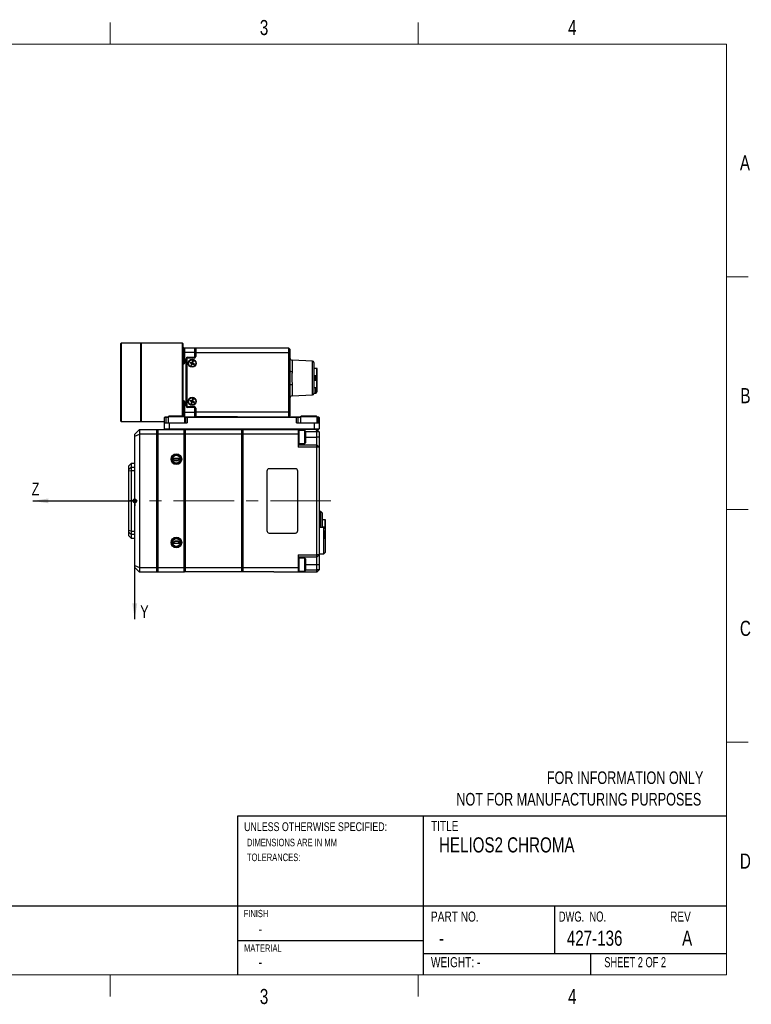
# Paper-space layout 'Sheet2' of a CAD drawing. Header units: millimetres. Extents: x 10 to 549, y 8 to 422.
# Tile 2 of 2: x 241 to 549, y 8 to 422. Entities that reach past the tile are written whole.
import ezdxf

# ---------------------------------------------------------------- set-up
doc = ezdxf.new("R2010")
doc.units = ezdxf.units.MM
doc.linetypes.add('CENTERX2', pattern=[20.32, 12.7, -2.54, 2.54, -2.54])
doc.layers.add('DIMENSIONS', color=8, linetype='Continuous')
doc.layers.add('FORMAT', color=7, linetype='Continuous')
doc.styles.add('SLDTEXTSTYLE0', font='TXT', dxfattribs={"width": 0.75})
doc.styles.add('SLDTEXTSTYLE1', font='TXT', dxfattribs={"width": 0.6875})
doc.styles.add('SLDTEXTSTYLE2', font='TXT', dxfattribs={"width": 0.694444})

# ---------------------------------------------------------------- blocks, each defined once
blk = doc.blocks.new('SW_NOTE_0_8')
at = {"layer": 'FORMAT', "color": 0, "ltscale": 2, "attachment_point": 1, "style": 'SLDTEXTSTYLE0'}
for s, insert, char_height in [('UNLESS OTHERWISE SPECIFIED:', (0, 4.77), 3.7042), ('DIMENSIONS ARE IN MM', (1.19, -2.14), 3.175), ('TOLERANCES:', (1.19, -8.37), 3.175)]:
    blk.add_mtext(s, dxfattribs=dict(at, insert=insert, char_height=char_height))
blk = doc.blocks.new('SW_NOTE_0_9')
at = {"layer": 'FORMAT', "color": 0, "ltscale": 2, "char_height": 5.2917, "attachment_point": 3, "style": 'SLDTEXTSTYLE0'}
for s, insert in [('FOR INFORMATION ONLY', (83.51, 6.82)), ('NOT FOR MANUFACTURING PURPOSES', (82.64, -2.23))]:
    blk.add_mtext(s, dxfattribs=dict(at, insert=insert))
blk = doc.blocks.new('_Dot')
at = {"color": 0, "linetype": 'ByBlock', "lineweight": -2}
blk.add_line((-0.5, 0), (-1, 0), dxfattribs=at)
at = {"color": 0, "linetype": 'ByBlock', "const_width": 0.5}
blk.add_lwpolyline([(-0.25, 0, 1), (0.25, 0, 1)], format="xyb", close=True, dxfattribs=at)

psp = doc.layouts.new('Sheet2')

# ---------------------------------------------------------------- linework, layer by layer
at = {"color": 7, "linetype": 'Continuous', "lineweight": 25, "ltscale": 2}
for p, q in [((283.86, 285.62), (284.06, 285.82)), ((283.86, 253.04), (283.86, 285.62)), ((284.06, 285.82), (284.06, 252.84)), ((284.36, 285.82), (284.06, 285.82)), ((292.26, 285.83), (284.36, 285.83)), ((284.36, 285.82), (284.36, 285.83)), ((292.36, 285.73), (292.26, 285.83)), ((292.26, 269.33), (292.26, 285.83)), ((292.46, 285.83), (292.36, 285.73)), ((292.36, 285.73), (292.36, 269.33)), ((292.36, 252.93), (292.36, 285.73)), ((309.76, 285.83), (292.46, 285.83)), ((292.46, 285.83), (292.46, 252.83)), ((309.96, 285.63), (309.76, 285.83)), ((309.76, 255.13), (309.76, 285.83)), ((309.96, 285.63), (309.96, 283.83)), ((309.96, 283.83), (310.26, 283.83)), ((309.96, 283.81), (309.96, 283.83)), ((310.26, 283.81), (309.96, 283.81)), ((309.96, 277.09), (309.96, 283.81)), ((310.26, 283.81), (310.26, 283.83)), ((310.26, 277.09), (310.26, 283.81)), ((310.46, 283.63), (310.66, 283.83)), ((310.46, 281.75), (310.46, 283.63)), ((310.46, 281.75), (310.66, 281.83)), ((310.46, 277.81), (310.46, 281.75)), ((310.66, 283.83), (310.66, 281.83)), ((310.66, 283.83), (315.06, 283.83)), ((310.66, 281.83), (310.66, 277.81)), ((315.06, 281.83), (310.66, 281.83)), ((315.06, 281.83), (315.06, 283.83)), ((315.06, 283.83), (315.16, 283.73)), ((315.06, 280.25), (315.06, 281.83)), ((315.06, 281.83), (315.16, 281.79)), ((315.16, 283.73), (315.16, 283.63)), ((315.16, 283.63), (315.16, 281.79)), ((315.16, 283.63), (315.26, 283.63)), ((315.16, 281.79), (315.16, 280.25)), ((315.16, 281.79), (315.26, 281.79)), ((315.36, 283.73), (315.26, 283.63)), ((315.26, 281.79), (315.26, 283.63)), ((315.36, 281.83), (315.26, 281.79)), ((315.26, 280.13), (315.26, 281.79)), ((315.36, 283.73), (315.36, 281.83)), ((354.46, 283.73), (315.36, 283.73)), ((315.36, 281.83), (315.36, 280.13)), ((315.36, 281.83), (354.46, 281.83)), ((354.46, 281.83), (354.46, 283.73)), ((354.46, 283.73), (354.96, 283.23)), ((354.46, 256.83), (354.46, 281.83)), ((354.96, 281.62), (354.46, 281.83)), ((354.96, 283.23), (354.96, 281.62)), ((354.96, 281.62), (354.96, 274.2)), ((310.46, 277.81), (310.66, 277.81)), ((311.35, 259.43), (311.35, 279.23)), ((311.35, 279.23), (311.45, 279.23)), ((311.45, 279.23), (311.45, 259.43)), ((311.45, 279.23), (311.45, 279.23)), ((311.45, 259.43), (311.45, 279.23)), ((311.56, 259.53), (311.56, 279.13)), ((311.56, 279.13), (311.66, 279.13)), ((311.66, 279.13), (311.66, 259.53)), ((311.96, 279.85), (314.66, 279.85)), ((311.96, 279.85), (311.96, 279.75)), ((314.66, 279.75), (311.96, 279.75)), ((311.96, 279.75), (314.66, 279.75)), ((311.96, 279.75), (311.96, 279.75)), ((312.06, 279.63), (314.76, 279.63)), ((312.06, 279.63), (312.06, 279.53)), ((314.76, 279.53), (312.06, 279.53)), ((312.98, 277.83), (312.88, 277.56)), ((313.06, 277.64), (312.88, 277.56)), ((312.88, 277.56), (313.68, 277.25)), ((312.98, 277.83), (313.78, 277.52)), ((313.06, 277.65), (312.98, 277.83)), ((313.68, 277.25), (313.37, 276.45)), ((313.95, 277.15), (313.64, 276.35)), ((313.85, 277.33), (313.68, 277.25)), ((314.09, 278.32), (313.78, 277.52)), ((313.86, 277.34), (313.78, 277.52)), ((313.87, 277.34), (314.05, 277.41)), ((313.87, 277.32), (313.95, 277.15)), ((313.95, 277.15), (314.74, 276.84)), ((314.36, 278.21), (314.05, 277.41)), ((314.05, 277.41), (314.85, 277.1)), ((314.09, 278.32), (314.36, 278.21)), ((314.17, 278.14), (314.09, 278.32)), ((314.18, 278.14), (314.36, 278.21)), ((314.66, 279.85), (314.66, 279.75)), ((314.66, 279.75), (314.66, 279.75)), ((314.67, 277.03), (314.85, 277.1)), ((314.85, 277.1), (314.74, 276.84)), ((314.76, 279.63), (314.76, 279.53)), ((315.06, 280.25), (315.16, 280.25)), ((315.26, 280.13), (315.36, 280.13)), ((364.49, 278.16), (355.91, 278.61)), ((364.96, 277.66), (364.96, 271.13)), ((309.96, 277.09), (310.26, 277.09)), ((309.96, 277), (309.96, 277.09)), ((310.26, 277), (309.96, 277)), ((309.96, 276.78), (309.96, 277)), ((309.96, 276.78), (309.96, 261.89)), ((310.26, 277.09), (310.26, 277)), ((313.55, 276.53), (313.37, 276.45)), ((313.37, 276.45), (313.64, 276.35)), ((313.56, 276.52), (313.64, 276.35)), ((314.67, 277.01), (314.74, 276.84)), ((354.96, 274.2), (354.96, 268.07)), ((366.31, 275.14), (364.96, 275.14)), ((366.31, 275.13), (366.31, 275.14)), ((366.31, 272.16), (366.31, 275.13)), ((292.26, 252.83), (292.26, 269.33)), ((292.36, 269.33), (292.36, 252.93)), ((364.96, 271.66), (366.31, 271.66)), ((364.96, 271.51), (366.31, 271.51)), ((364.96, 271.13), (364.96, 264.61)), ((366.31, 270.75), (364.96, 270.75)), ((366.31, 270.61), (364.96, 270.61)), ((366.26, 271.57), (366.26, 270.75)), ((366.31, 271.66), (366.31, 272.16)), ((366.31, 270.11), (366.31, 270.61)), ((366.31, 267.14), (366.31, 270.11)), ((354.96, 268.07), (354.96, 257.04)), ((364.96, 267.12), (366.31, 267.12)), ((364.96, 264.73), (365.79, 264.78)), ((366.26, 266.96), (366.26, 265.27)), ((309.96, 261.67), (309.96, 261.89)), ((309.96, 261.67), (310.26, 261.67)), ((309.96, 261.57), (309.96, 261.67)), ((310.26, 261.57), (309.96, 261.57)), ((309.96, 255.13), (309.96, 261.57)), ((310.26, 261.67), (310.26, 261.57)), ((310.66, 260.85), (310.46, 260.85)), ((310.46, 256.91), (310.46, 260.85)), ((310.66, 260.85), (310.66, 256.83)), ((312.98, 261.83), (312.88, 261.56)), ((313.06, 261.64), (312.88, 261.56)), ((312.88, 261.56), (313.68, 261.25)), ((312.98, 261.83), (313.78, 261.52)), ((313.06, 261.65), (312.98, 261.83)), ((313.68, 261.25), (313.37, 260.45)), ((313.95, 261.15), (313.64, 260.35)), ((313.85, 261.33), (313.68, 261.25)), ((314.09, 262.32), (313.78, 261.52)), ((313.86, 261.34), (313.78, 261.52)), ((313.87, 261.34), (314.05, 261.41)), ((313.87, 261.32), (313.95, 261.15)), ((313.95, 261.15), (314.74, 260.84)), ((314.36, 262.21), (314.05, 261.41)), ((314.05, 261.41), (314.85, 261.1)), ((314.09, 262.32), (314.36, 262.21)), ((314.17, 262.14), (314.09, 262.32)), ((314.18, 262.14), (314.36, 262.21)), ((314.67, 261.03), (314.85, 261.1)), ((314.67, 261.01), (314.74, 260.84)), ((314.85, 261.1), (314.74, 260.84)), ((355.91, 263.66), (364.49, 264.11)), ((310.46, 255.08), (310.46, 256.91)), ((310.66, 256.83), (310.46, 256.91)), ((310.66, 256.83), (315.06, 256.83)), ((310.66, 256.83), (310.66, 254.88)), ((311.35, 259.43), (311.45, 259.43)), ((311.45, 259.43), (311.45, 259.43)), ((311.56, 259.53), (311.66, 259.53)), ((311.96, 258.81), (311.96, 258.91)), ((311.96, 258.91), (314.66, 258.91)), ((311.96, 258.91), (311.96, 258.91)), ((314.66, 258.91), (311.96, 258.91)), ((314.66, 258.81), (311.96, 258.81)), ((312.06, 259.13), (314.76, 259.13)), ((312.06, 259.03), (312.06, 259.13)), ((312.06, 259.03), (314.76, 259.03)), ((313.55, 260.53), (313.37, 260.45)), ((313.37, 260.45), (313.64, 260.35)), ((313.56, 260.52), (313.64, 260.35)), ((314.66, 258.81), (314.66, 258.91)), ((314.66, 258.91), (314.66, 258.91)), ((314.76, 259.03), (314.76, 259.13)), ((315.06, 256.83), (315.06, 258.41)), ((315.06, 258.41), (315.16, 258.41)), ((315.16, 256.87), (315.06, 256.83)), ((315.06, 254.83), (315.06, 256.83)), ((315.16, 258.41), (315.16, 256.87)), ((315.16, 256.87), (315.16, 255.03)), ((315.16, 256.87), (315.26, 256.87)), ((315.26, 256.87), (315.26, 258.53)), ((315.26, 258.53), (315.36, 258.53)), ((315.26, 256.87), (315.36, 256.83)), ((315.26, 255.03), (315.26, 256.87)), ((315.36, 258.53), (315.36, 256.83)), ((354.46, 256.83), (315.36, 256.83)), ((315.36, 256.83), (315.36, 254.93)), ((354.96, 257.04), (354.46, 256.83)), ((354.46, 254.83), (354.46, 256.83)), ((354.96, 257.04), (354.96, 255.33)), ((284.06, 252.84), (283.86, 253.04)), ((284.06, 252.84), (284.36, 252.84)), ((284.36, 252.83), (284.36, 252.84)), ((284.36, 252.83), (292.26, 252.83)), ((292.26, 252.83), (292.36, 252.93)), ((292.36, 252.93), (292.46, 252.83)), ((292.46, 252.83), (302.26, 252.83)), ((302.56, 254.83), (302.26, 254.53)), ((302.76, 254.53), (302.26, 254.53)), ((302.26, 252.33), (302.26, 254.53)), ((302.26, 249.83), (302.26, 252.33)), ((302.26, 252.33), (304.26, 252.33)), ((302.56, 254.83), (302.89, 254.83)), ((302.76, 254.53), (302.89, 254.83)), ((302.76, 254.53), (302.76, 252.33)), ((303.76, 254.53), (302.76, 254.53)), ((302.89, 254.83), (303.81, 254.83)), ((304.11, 255.13), (303.76, 254.78)), ((303.76, 254.78), (303.76, 252.33)), ((305.53, 254.78), (303.76, 254.78)), ((305.7, 255.13), (304.11, 255.13)), ((304.26, 252.33), (304.26, 249.83)), ((304.26, 252.33), (311.76, 252.33)), ((310.76, 254.78), (305.53, 254.78)), ((310.41, 255.13), (305.7, 255.13)), ((310.76, 254.78), (310.41, 255.13)), ((310.71, 254.83), (311.56, 254.83)), ((310.76, 252.33), (310.76, 254.78)), ((311.26, 254.53), (310.76, 254.53)), ((311.26, 254.53), (311.56, 254.83)), ((311.76, 254.53), (311.26, 254.53)), ((311.26, 252.33), (311.26, 254.53)), ((311.56, 254.83), (311.89, 254.83)), ((311.76, 254.53), (311.89, 254.83)), ((311.76, 254.53), (311.76, 252.33)), ((357.76, 254.53), (311.76, 254.53)), ((311.89, 254.83), (357.64, 254.83)), ((315.16, 254.93), (315.06, 254.83)), ((315.16, 255.03), (315.16, 254.93)), ((315.16, 255.03), (315.26, 255.03)), ((315.26, 255.03), (315.36, 254.93)), ((315.36, 254.93), (332.96, 254.93)), ((332.96, 254.93), (332.96, 254.83)), ((354.96, 255.33), (354.46, 254.83)), ((357.76, 254.53), (357.64, 254.83)), ((357.64, 254.83), (357.96, 254.83)), ((357.76, 252.33), (357.76, 254.53)), ((358.26, 254.53), (357.76, 254.53)), ((357.76, 252.33), (365.26, 252.33)), ((358.26, 254.53), (357.96, 254.83)), ((357.96, 254.83), (359.46, 254.83)), ((358.26, 254.53), (358.26, 252.33)), ((359.46, 254.53), (358.26, 254.53)), ((359.81, 255.13), (359.46, 254.78)), ((359.46, 254.53), (359.46, 254.83)), ((359.46, 254.83), (359.51, 254.83)), ((359.46, 254.78), (359.46, 252.33)), ((359.75, 254.78), (359.46, 254.78)), ((359.46, 254.53), (359.46, 252.33)), ((366.46, 254.78), (359.75, 254.78)), ((360.07, 255.13), (359.81, 255.13)), ((366.11, 255.13), (360.07, 255.13)), ((365.26, 249.83), (365.26, 252.33)), ((365.26, 252.33), (367.26, 252.33)), ((366.46, 254.78), (366.11, 255.13)), ((366.41, 254.83), (366.64, 254.83)), ((366.46, 252.33), (366.46, 254.78)), ((366.76, 254.53), (366.46, 254.53)), ((366.76, 254.53), (366.64, 254.83)), ((366.64, 254.83), (366.96, 254.83)), ((367.26, 254.53), (366.76, 254.53)), ((366.76, 252.33), (366.76, 254.53)), ((367.26, 254.53), (366.96, 254.83)), ((367.26, 254.53), (367.26, 252.33)), ((367.26, 252.33), (367.26, 249.83)), ((291.76, 249.53), (289.76, 247.53)), ((291.76, 249.53), (291.76, 247.53)), ((291.76, 249.53), (299.06, 249.53)), ((299.06, 247.53), (299.06, 249.53)), ((299.06, 249.53), (299.26, 249.33)), ((299.46, 249.53), (299.26, 249.33)), ((299.26, 247.45), (299.26, 249.33)), ((299.46, 249.53), (299.46, 247.53)), ((299.46, 249.53), (310.56, 249.53)), ((302.26, 249.83), (304.26, 249.83)), ((302.56, 249.53), (302.26, 249.83)), ((304.39, 249.53), (304.26, 249.83)), ((304.26, 249.83), (365.26, 249.83)), ((310.96, 249.53), (310.56, 249.53)), ((310.56, 247.53), (310.56, 249.53)), ((310.56, 249.53), (310.76, 249.33)), ((310.76, 249.33), (310.96, 249.53)), ((310.76, 247.45), (310.76, 249.33)), ((310.96, 249.53), (310.96, 247.53)), ((310.96, 249.53), (334.76, 249.53)), ((335.16, 249.53), (334.76, 249.53)), ((334.76, 247.53), (334.76, 249.53)), ((334.96, 249.33), (334.76, 249.53)), ((334.96, 249.33), (335.16, 249.53)), ((334.96, 247.45), (334.96, 249.33)), ((335.16, 249.53), (335.16, 247.53)), ((335.16, 249.53), (358.46, 249.53)), ((365.14, 249.53), (358.46, 249.53)), ((358.46, 249.53), (358.46, 247.53)), ((358.74, 249.08), (358.46, 248.81)), ((361.19, 249.08), (358.74, 249.08)), ((358.74, 249.08), (358.74, 248.89)), ((358.74, 248.89), (358.74, 243.58)), ((361.46, 248.81), (361.19, 249.08)), ((361.19, 248.89), (361.19, 249.08)), ((361.19, 243.58), (361.19, 248.89)), ((361.46, 248.81), (361.46, 243.86)), ((365.26, 249.83), (365.14, 249.53)), ((365.74, 249.53), (365.14, 249.53)), ((365.26, 249.83), (367.26, 249.83)), ((365.74, 249.53), (366.26, 249.53)), ((366.96, 249.53), (366.26, 249.53)), ((366.26, 248.53), (366.26, 249.53)), ((367.26, 248.53), (366.26, 249.53)), ((367.26, 248.53), (366.26, 248.53)), ((366.26, 246.33), (366.26, 248.53)), ((367.26, 249.83), (366.96, 249.53)), ((367.26, 248.53), (367.26, 246.33)), ((289.76, 246.7), (289.76, 247.53)), ((289.76, 246.7), (291.76, 247.53)), ((289.76, 192.36), (289.76, 246.7)), ((291.76, 247.53), (291.76, 191.53)), ((299.06, 247.53), (291.76, 247.53)), ((299.06, 191.53), (299.06, 247.53)), ((299.06, 247.53), (299.26, 247.45)), ((299.26, 247.45), (299.46, 247.53)), ((299.26, 191.61), (299.26, 247.45)), ((299.46, 247.53), (299.46, 191.53)), ((310.56, 247.53), (299.46, 247.53)), ((310.56, 191.53), (310.56, 247.53)), ((310.56, 247.53), (310.76, 247.45)), ((310.76, 247.45), (310.96, 247.53)), ((310.76, 191.61), (310.76, 247.45)), ((310.96, 247.53), (310.96, 191.53)), ((334.76, 247.53), (310.96, 247.53)), ((334.76, 191.53), (334.76, 247.53)), ((334.96, 247.45), (334.76, 247.53)), ((334.96, 247.45), (335.16, 247.53)), ((334.96, 191.61), (334.96, 247.45)), ((335.16, 247.53), (335.16, 191.53)), ((358.46, 247.53), (335.16, 247.53)), ((358.46, 247.53), (358.46, 242.13)), ((366.26, 243.13), (366.26, 246.33)), ((367.26, 246.33), (366.26, 246.33)), ((367.26, 246.33), (367.26, 242.13)), ((358.46, 243.86), (358.74, 243.58)), ((358.46, 243.13), (366.26, 243.13)), ((366.26, 242.13), (358.46, 242.13)), ((358.74, 243.58), (361.19, 243.58)), ((361.19, 243.58), (361.46, 243.86)), ((366.26, 242.13), (366.26, 243.13)), ((367.26, 242.13), (366.26, 243.13)), ((366.26, 196.93), (366.26, 242.13)), ((367.26, 242.13), (366.26, 242.13)), ((367.26, 242.13), (367.26, 196.93)), ((308.89, 237.3), (305.64, 237.3)), ((288.26, 235.23), (287.26, 234.23)), ((287.26, 232.66), (287.26, 234.23)), ((288.26, 233.63), (287.26, 232.66)), ((287.26, 231.94), (287.26, 232.66)), ((288.26, 232.19), (287.26, 231.94)), ((287.26, 207.12), (287.26, 231.94)), ((289.76, 235.23), (288.26, 235.23)), ((288.26, 235.23), (288.26, 233.63)), ((288.26, 233.63), (288.26, 232.19)), ((288.26, 233.63), (289.76, 233.63)), ((288.26, 232.19), (288.26, 206.87)), ((289.76, 232.19), (288.26, 232.19)), ((345.26, 232.03), (345.26, 207.03)), ((357.26, 233.03), (346.26, 233.03)), ((358.26, 207.03), (358.26, 232.03)), ((367.96, 215.03), (367.26, 215.03)), ((368.46, 214.53), (367.96, 215.03)), ((367.96, 208.33), (367.96, 215.03)), ((368.46, 214.53), (368.46, 208.46)), ((369.81, 211.54), (368.46, 211.54)), ((369.81, 211.53), (369.81, 211.54)), ((369.81, 208.56), (369.81, 211.53)), ((288.26, 206.87), (287.26, 207.12)), ((287.26, 206.41), (287.26, 207.12)), ((288.26, 206.87), (289.76, 206.87)), ((288.26, 206.87), (288.26, 205.44)), ((369.26, 208.33), (367.26, 208.33)), ((369.76, 207.83), (369.26, 208.33)), ((369.26, 202.83), (369.26, 208.33)), ((369.54, 208.06), (369.81, 208.06)), ((369.68, 207.91), (369.81, 207.91)), ((369.76, 207.83), (369.76, 202.83)), ((369.81, 207.15), (369.76, 207.15)), ((369.81, 207.01), (369.76, 207.01)), ((369.81, 208.06), (369.81, 208.56)), ((369.81, 206.51), (369.81, 207.01)), ((288.26, 205.44), (287.26, 206.41)), ((287.26, 204.83), (287.26, 206.41)), ((287.26, 204.83), (288.26, 203.83)), ((289.76, 205.44), (288.26, 205.44)), ((288.26, 205.44), (288.26, 203.83)), ((288.26, 203.83), (289.76, 203.83)), ((346.26, 206.03), (357.26, 206.03)), ((369.26, 197.33), (369.26, 202.83)), ((369.76, 203.52), (369.81, 203.52)), ((369.76, 202.83), (369.76, 197.83)), ((369.81, 203.54), (369.81, 206.51)), ((305.64, 201.76), (308.89, 201.76)), ((358.46, 196.93), (366.26, 196.93)), ((358.46, 196.93), (358.46, 191.53)), ((366.26, 195.93), (358.46, 195.93)), ((358.74, 195.48), (358.46, 195.21)), ((361.19, 195.48), (358.74, 195.48)), ((358.74, 195.48), (358.74, 189.98)), ((361.46, 195.21), (361.19, 195.48)), ((361.19, 189.98), (361.19, 195.48)), ((361.46, 195.21), (361.46, 190.26)), ((367.26, 196.93), (366.26, 195.93)), ((366.26, 195.93), (366.26, 196.93)), ((367.26, 196.93), (366.26, 196.93)), ((366.26, 192.73), (366.26, 195.93)), ((367.26, 197.33), (369.26, 197.33)), ((367.26, 196.93), (367.26, 192.73)), ((369.26, 197.33), (369.76, 197.83)), ((289.76, 191.53), (289.76, 192.36)), ((289.76, 192.36), (291.76, 191.53)), ((289.76, 191.53), (291.76, 189.53)), ((291.76, 191.53), (299.06, 191.53)), ((291.76, 191.53), (291.76, 189.53)), ((299.06, 191.53), (299.26, 191.61)), ((299.06, 189.53), (299.06, 191.53)), ((299.26, 189.73), (299.26, 191.61)), ((299.26, 191.61), (299.46, 191.53)), ((299.46, 191.53), (310.56, 191.53)), ((299.46, 191.53), (299.46, 189.53)), ((310.76, 191.61), (310.56, 191.53)), ((310.56, 189.53), (310.56, 191.53)), ((310.96, 191.53), (310.76, 191.61)), ((310.76, 189.93), (310.76, 191.61)), ((310.76, 191.61), (310.76, 189.73)), ((310.96, 191.53), (334.76, 191.53)), ((310.96, 191.53), (310.96, 189.73)), ((334.96, 191.61), (334.76, 191.53)), ((334.76, 189.73), (334.76, 191.53)), ((334.96, 189.93), (334.96, 191.61)), ((335.16, 191.53), (334.96, 191.61)), ((335.16, 191.53), (358.46, 191.53)), ((335.16, 191.53), (335.16, 189.73)), ((358.46, 191.53), (358.46, 189.53)), ((358.46, 190.26), (358.74, 189.98)), ((361.19, 189.98), (361.46, 190.26)), ((367.26, 192.73), (366.26, 192.73)), ((366.26, 190.53), (366.26, 192.73)), ((367.26, 190.53), (366.26, 190.53)), ((367.26, 190.53), (366.26, 189.53)), ((366.26, 189.53), (366.26, 190.53)), ((367.26, 192.73), (367.26, 190.53)), ((299.06, 189.53), (291.76, 189.53)), ((299.26, 189.73), (299.06, 189.53)), ((299.26, 189.73), (299.46, 189.53)), ((310.56, 189.53), (299.46, 189.53)), ((310.76, 189.73), (310.56, 189.53)), ((310.96, 189.73), (310.76, 189.93)), ((334.76, 189.73), (310.96, 189.73)), ((334.96, 189.93), (334.76, 189.73)), ((335.16, 189.73), (334.96, 189.93)), ((348.26, 189.73), (335.16, 189.73)), ((348.26, 189.53), (348.26, 189.73)), ((358.46, 189.53), (348.26, 189.53)), ((366.26, 189.53), (358.46, 189.53)), ((358.74, 189.98), (361.19, 189.98))]:
    psp.add_line(p, q, dxfattribs=at)
at = {"color": 8, "linetype": 'Continuous', "lineweight": 25, "ltscale": 2}
for p, q in [((355.91, 278.61), (355.91, 273.83)), ((364.49, 264.11), (364.49, 278.16)), ((366.31, 275.13), (364.96, 275.13)), ((364.96, 272.16), (366.31, 272.16)), ((366.31, 270.11), (364.96, 270.11)), ((365.79, 270.75), (365.79, 271.51)), ((366.31, 271.66), (366.31, 271.51)), ((366.31, 270.61), (366.31, 270.75)), ((355.91, 268.43), (355.91, 263.66)), ((364.96, 267.14), (366.31, 267.14)), ((365.79, 264.78), (365.79, 267.12)), ((366.31, 267.12), (366.31, 267.14)), ((310.26, 255.13), (310.26, 261.57)), ((366.26, 248.53), (361.46, 248.53)), ((361.46, 246.33), (366.26, 246.33)), ((369.81, 211.53), (368.46, 211.53)), ((368.46, 208.56), (369.81, 208.56)), ((369.81, 208.06), (369.81, 207.91)), ((369.81, 207.01), (369.81, 207.15)), ((369.81, 206.51), (369.76, 206.51)), ((369.76, 203.54), (369.81, 203.54)), ((369.81, 203.52), (369.81, 203.54)), ((366.26, 192.73), (361.46, 192.73)), ((361.46, 190.53), (366.26, 190.53))]:
    psp.add_line(p, q, dxfattribs=at)
at = {"color": 7, "linetype": 'Continuous', "lineweight": 25, "ltscale": 2, "flags": 128}
for points in [[(354.96, 274.2), (354.98, 274.13), (355.03, 274.06), (355.12, 274), (355.24, 273.95), (355.38, 273.9), (355.54, 273.87), (355.72, 273.84), (355.91, 273.83)], [(354.96, 268.07), (354.98, 268.14), (355.03, 268.2), (355.12, 268.26), (355.24, 268.32), (355.38, 268.36), (355.54, 268.4), (355.72, 268.42), (355.91, 268.43)]]:
    psp.add_lwpolyline(points, dxfattribs=at)
at = {"color": 7, "linetype": 'Continuous', "lineweight": 25, "ltscale": 4}
for centre, radius in [((313.86, 277.33), 1.7), ((313.86, 277.33), 1.5), ((313.86, 261.33), 1.7), ((313.86, 261.33), 1.5), ((307.26, 237.03), 2.25), ((307.26, 237.03), 2), ((307.26, 237.03), 1.65), ((307.26, 202.03), 2.25), ((307.26, 202.03), 2), ((307.26, 202.03), 1.65)]:
    psp.add_circle(centre, radius, dxfattribs=at)
for centre, radius, start, end in [((311.96, 279.23), 0.617, 90, 180), ((311.96, 279.23), 0.517, 90, 180), ((311.96, 279.23), 0.517, 90, 180), ((312.06, 279.13), 0.5, 90, 180), ((312.06, 279.13), 0.4, 90, 180), ((314.76, 280.13), 0.6, 270, 0), ((314.76, 280.13), 0.5, 270, 0), ((355.96, 279.61), 1, 180, 267), ((364.46, 277.66), 0.5, 0, 87), ((366.31, 275.04), 0.1, 0, 90), ((366.32, 275.03), 0.0985, 0.926, 90.897), ((366.34, 272.04), 0.122, 50.9842, 101.1244), ((366.31, 271.76), 0.1, 270, 0), ((366.31, 271.61), 0.1, 270, 0), ((366.31, 270.65), 0.1, 0, 90), ((366.31, 270.51), 0.1, 360, 90), ((366.34, 270.23), 0.122, 258.8756, 309.0158), ((365.76, 265.27), 0.5, 273, 0), ((366.32, 267.23), 0.0985, 269.103, 359.074), ((366.31, 267.22), 0.1, 270, 0), ((355.96, 262.66), 1, 93, 180), ((364.46, 264.61), 0.5, 273, 0), ((311.96, 259.43), 0.617, 180, 270), ((311.96, 259.43), 0.517, 180, 270), ((311.96, 259.43), 0.517, 180, 270), ((312.06, 259.53), 0.5, 180, 270), ((312.06, 259.53), 0.4, 180, 270), ((314.76, 258.53), 0.6, 0, 90), ((314.76, 258.53), 0.5, 0, 90), ((346.26, 232.03), 1, 90, 180), ((357.26, 232.03), 1, 0, 90), ((369.81, 211.44), 0.1, 0, 90), ((369.82, 211.43), 0.0985, 0.926, 90.897), ((346.26, 207.03), 1, 180, 270), ((357.26, 207.03), 1, 270, 0), ((369.84, 208.44), 0.122, 50.9842, 101.1244), ((369.81, 208.16), 0.1, 270, 0), ((369.81, 208.01), 0.1, 270, 0), ((369.81, 207.05), 0.1, 0, 90), ((369.81, 206.91), 0.1, 360, 90), ((369.84, 206.63), 0.122, 258.8756, 309.0158), ((369.82, 203.63), 0.0985, 269.103, 359.074), ((369.81, 203.62), 0.1, 270, 0)]:
    psp.add_arc(centre, radius, start, end, dxfattribs=at)
for centre, major_axis, start_param, end_param in [((314.66, 280.25), (0, 0.5), 3.141593, 4.712389), ((314.66, 258.41), (0, -0.5), 1.570796, 3.141593)]:
    psp.add_ellipse(centre, major_axis=major_axis, ratio=0.999848, start_param=start_param, end_param=end_param, dxfattribs=at)
at = {"color": 7, "linetype": 'Continuous', "lineweight": 25, "ltscale": 2}
for points, knots in [([(310.26, 283.83), (310.29, 283.83), (310.34, 283.83), (310.42, 283.83), (310.53, 283.83), (310.64, 283.83), (310.65, 283.83), (310.66, 283.83)], [0, 0, 0, 0, 0.078877, 0.157098, 0.296097, 0.560048, 1, 1, 1, 1]), ([(310.46, 283.63), (310.46, 283.66), (310.45, 283.71), (310.4, 283.76), (310.36, 283.79), (310.34, 283.8), (310.31, 283.8), (310.28, 283.81), (310.27, 283.81), (310.26, 283.81)], [0, 0, 0, 0, 0.502588, 0.731352, 0.816247, 0.906734, 0.942881, 0.979413, 1, 1, 1, 1]), ([(310.26, 277.09), (310.27, 277.09), (310.29, 277.09), (310.31, 277.11), (310.36, 277.17), (310.41, 277.32), (310.45, 277.54), (310.46, 277.72), (310.46, 277.81)], [0, 0, 0, 0, 0.02628, 0.058805, 0.117987, 0.308433, 0.650341, 1, 1, 1, 1]), ([(310.66, 277.81), (310.66, 277.73), (310.65, 277.53), (310.58, 277.29), (310.48, 277.12), (310.4, 277.04), (310.33, 277), (310.28, 277), (310.26, 277)], [0, 0, 0, 0, 0.258277, 0.613735, 0.740018, 0.867146, 0.942766, 1, 1, 1, 1]), ([(314.66, 279.85), (314.71, 279.85), (314.8, 279.86), (314.92, 279.93), (315.01, 280.03), (315.06, 280.15), (315.06, 280.22), (315.06, 280.25)], [0, 0, 0, 0, 0.214602, 0.429242, 0.643858, 0.858532, 1, 1, 1, 1]), ([(315.16, 280.25), (315.16, 280.2), (315.15, 280.1), (315.08, 279.95), (314.96, 279.83), (314.81, 279.76), (314.71, 279.75), (314.66, 279.75)], [0, 0, 0, 0, 0.182783, 0.397475, 0.612157, 0.826819, 1, 1, 1, 1]), ([(355.91, 273.83), (355.85, 273.22), (355.7, 271.85), (355.8, 269.95), (355.88, 268.82), (355.91, 268.43)], [0, 0, 0, 0, 0.351377, 0.777661, 1, 1, 1, 1]), ([(366.41, 272.13), (366.41, 272.47), (366.41, 273.15), (366.41, 274.01), (366.41, 274.69), (366.41, 274.92), (366.41, 275.03)], [0, 0, 0, 0, 0.245483, 0.5, 0.754517, 1, 1, 1, 1]), ([(366.41, 271.76), (366.41, 271.76), (366.41, 271.76), (366.41, 271.79), (366.41, 271.82), (366.41, 271.87), (366.41, 271.93), (366.41, 272), (366.41, 272.06), (366.41, 272.11), (366.41, 272.13)], [0, 0, 0, 0, 0.124231, 0.249961, 0.373518, 0.499962, 0.623515, 0.74996, 0.874247, 1, 1, 1, 1]), ([(366.41, 270.51), (366.41, 270.55), (366.41, 270.63), (366.41, 270.65), (366.41, 270.65)], [0, 0, 0, 0, 0.499751, 1, 1, 1, 1]), ([(366.41, 270.13), (366.41, 270.15), (366.41, 270.2), (366.41, 270.27), (366.41, 270.33), (366.41, 270.39), (366.41, 270.44), (366.41, 270.48), (366.41, 270.5), (366.41, 270.51), (366.41, 270.51)], [0, 0, 0, 0, 0.124231, 0.249961, 0.373518, 0.499962, 0.623515, 0.74996, 0.874247, 1, 1, 1, 1]), ([(366.41, 267.23), (366.41, 267.35), (366.41, 267.58), (366.41, 268.25), (366.41, 269.12), (366.41, 269.8), (366.41, 270.13)], [0, 0, 0, 0, 0.245483, 0.5, 0.754517, 1, 1, 1, 1]), ([(310.26, 261.67), (310.29, 261.66), (310.34, 261.66), (310.42, 261.6), (310.53, 261.48), (310.64, 261.23), (310.65, 261), (310.66, 260.85)], [0, 0, 0, 0, 0.0788771, 0.1570976, 0.2960972, 0.5600478, 1, 1, 1, 1]), ([(310.46, 260.85), (310.46, 260.98), (310.45, 261.17), (310.4, 261.38), (310.36, 261.48), (310.34, 261.53), (310.31, 261.56), (310.28, 261.57), (310.27, 261.57), (310.26, 261.57)], [0, 0, 0, 0, 0.502588, 0.731352, 0.816247, 0.906734, 0.942881, 0.979413, 1, 1, 1, 1]), ([(314.66, 258.91), (314.71, 258.91), (314.82, 258.9), (314.96, 258.83), (315.08, 258.71), (315.15, 258.56), (315.16, 258.46), (315.16, 258.41)], [0, 0, 0, 0, 0.182784, 0.397417, 0.61206, 0.826722, 1, 1, 1, 1]), ([(315.06, 258.41), (315.06, 258.46), (315.05, 258.55), (314.98, 258.67), (314.88, 258.76), (314.77, 258.81), (314.69, 258.81), (314.66, 258.81)], [0, 0, 0, 0, 0.2146988, 0.4294305, 0.6441, 0.8587645, 1, 1, 1, 1]), ([(308.94, 237.3), (308.68, 237.14), (308.3, 236.89), (307.77, 236.65), (307.4, 236.55), (307.02, 236.57), (306.37, 236.79), (305.92, 237.08), (305.59, 237.3)], [0, 0, 0, 0, 0.262775, 0.380989, 0.472079, 0.549904, 0.657763, 1, 1, 1, 1]), ([(305.61, 237.03), (305.86, 236.89), (306.26, 236.66), (306.84, 236.45), (307.31, 236.39), (307.9, 236.49), (308.42, 236.75), (308.79, 236.96), (308.91, 237.03)], [0, 0, 0, 0, 0.255511, 0.40126, 0.511432, 0.621734, 0.875314, 1, 1, 1, 1]), ([(369.91, 208.53), (369.91, 208.87), (369.91, 209.55), (369.91, 210.41), (369.91, 211.09), (369.91, 211.32), (369.91, 211.43)], [0, 0, 0, 0, 0.2454833, 0.5, 0.7545167, 1, 1, 1, 1]), ([(369.91, 208.16), (369.91, 208.16), (369.91, 208.16), (369.91, 208.19), (369.91, 208.22), (369.91, 208.27), (369.91, 208.33), (369.91, 208.4), (369.91, 208.46), (369.91, 208.51), (369.91, 208.53)], [0, 0, 0, 0, 0.124231, 0.249961, 0.373518, 0.499962, 0.623515, 0.74996, 0.874247, 1, 1, 1, 1]), ([(369.91, 206.91), (369.91, 206.95), (369.91, 207.03), (369.91, 207.05), (369.91, 207.05)], [0, 0, 0, 0, 0.499751, 1, 1, 1, 1]), ([(308.91, 202.03), (308.66, 202.18), (308.27, 202.41), (307.69, 202.62), (307.22, 202.67), (306.62, 202.57), (306.1, 202.32), (305.74, 202.1), (305.61, 202.03)], [0, 0, 0, 0, 0.255511, 0.40126, 0.511432, 0.621734, 0.875314, 1, 1, 1, 1]), ([(308.94, 201.76), (308.68, 201.93), (308.3, 202.17), (307.77, 202.42), (307.4, 202.51), (307.02, 202.49), (306.37, 202.28), (305.92, 201.98), (305.59, 201.76)], [0, 0, 0, 0, 0.262775, 0.380989, 0.472079, 0.549904, 0.657763, 1, 1, 1, 1])]:
    psp.add_open_spline(points, degree=3, knots=knots, dxfattribs=at)
at = {"layer": 'DIMENSIONS', "ltscale": 2}
for p, q in [((246.89, 219.53), (289.77, 219.53)), ((289.77, 169.87), (289.77, 219.51))]:
    psp.add_line(p, q, dxfattribs=at)
at = {"layer": 'DIMENSIONS', "linetype": 'CENTERX2', "lineweight": 18, "ltscale": 2}
psp.add_line((372.13, 219.53), (287.26, 219.53), dxfattribs=at)
at = {"layer": 'DIMENSIONS', "ltscale": 2}
for points in [[(246.89, 219.53), (253.49, 218.52), (253.49, 220.55)], [(289.77, 169.87), (290.79, 176.47), (288.75, 176.47)]]:
    psp.add_solid(points, dxfattribs=at)
at = {"layer": 'FORMAT', "color": 7, "linetype": 'Continuous', "lineweight": 18, "ltscale": 2}
for p, q in [((279.4, 420.45), (279.4, 411.4)), ((408.9, 411.4), (408.9, 420.45)), ((20.4, 411.4), (538.4, 411.4)), ((538.4, 411.4), (538.4, 20.4)), ((538.4, 313.65), (547.45, 313.65)), ((547.45, 215.9), (538.4, 215.9)), ((538.4, 118.15), (547.45, 118.15)), ((538.4, 20.4), (20.4, 20.4)), ((279.4, 11.35), (279.4, 20.4)), ((408.9, 20.4), (408.9, 11.35))]:
    psp.add_line(p, q, dxfattribs=at)
at = {"layer": 'FORMAT', "ltscale": 2}
for p, q in [((333.1, 20.4), (333.1, 87.17)), ((333.1, 87.17), (538.4, 87.17)), ((410.97, 87.17), (410.97, 20.4)), ((20.4, 49.43), (538.4, 49.43)), ((466.14, 49.43), (466.14, 29.44)), ((333.1, 34.91), (410.97, 34.91)), ((410.97, 29.44), (538.4, 29.44)), ((481.28, 29.44), (481.28, 20.4))]:
    psp.add_line(p, q, dxfattribs=at)

# ---------------------------------------------------------------- block references
at = {"layer": 'DIMENSIONS', "ltscale": 2, "xscale": 2.032, "yscale": 2.032}
psp.add_blockref('_Dot', (289.77, 219.53), dxfattribs=at)
at = {"layer": 'DIMENSIONS', "ltscale": 2, "xscale": 2.032, "yscale": 2.032, "rotation": 90}
psp.add_blockref('_Dot', (289.77, 219.51, 27.82), dxfattribs=at)
at = {"layer": 'FORMAT', "color": 7, "ltscale": 2}
psp.add_blockref('SW_NOTE_0_9', (445.14, 99.08), dxfattribs=at)
at = {"layer": 'FORMAT', "ltscale": 2}
psp.add_blockref('SW_NOTE_0_8', (335.7, 79.76), dxfattribs=at)

# ---------------------------------------------------------------- texts
at = {"layer": 'DIMENSIONS', "ltscale": 2, "char_height": 5.29, "attachment_point": 1, "style": 'SLDTEXTSTYLE0'}
for s, insert in [('Z', (246.45, 227.15)), ('Y', (292.05, 175.66))]:
    psp.add_mtext(s, dxfattribs=dict(at, insert=insert))
at = {"layer": 'FORMAT', "ltscale": 2}
for s, insert, char_height, attachment_point, style in [('3', (344.09, 421.53), 6.35, 2, 'SLDTEXTSTYLE0'), ('4', (473.59, 421.53), 6.35, 2, 'SLDTEXTSTYLE0'), ('A', (546.14, 364.66), 6.35, 2, 'SLDTEXTSTYLE0'), ('B', (546.35, 266.91), 6.35, 2, 'SLDTEXTSTYLE0'), ('C', (546.33, 169.16), 6.35, 2, 'SLDTEXTSTYLE0'), ('TITLE', (414.21, 85.06), 4.233, 1, 'SLDTEXTSTYLE0'), ('HELIOS2 CHROMA', (417.57, 78.21), 6.35, 1, 'SLDTEXTSTYLE0'), ('D', (546.32, 71.41), 6.35, 2, 'SLDTEXTSTYLE0'), ('FINISH', (335.53, 47.73), 3.048, 1, 'SLDTEXTSTYLE0'), ('PART NO.', (414.21, 47.04), 4.233, 1, 'SLDTEXTSTYLE0'), ('DWG.  NO.', (467.91, 47.04), 4.233, 1, 'SLDTEXTSTYLE2'), ('REV', (514.67, 47.04), 4.233, 1, 'SLDTEXTSTYLE0'), ('-', (341.8, 41.81), 4.23, 1, 'SLDTEXTSTYLE0'), ('427-136', (471.3, 39.03), 6.35, 1, 'SLDTEXTSTYLE0'), ('A', (519.74, 39.03), 6.35, 1, 'SLDTEXTSTYLE0'), ('MATERIAL', (335.7, 33.22), 3.048, 1, 'SLDTEXTSTYLE0'), ('-', (417.57, 39.03), 6.35, 1, 'SLDTEXTSTYLE0'), ('-', (341.8, 27.88), 4.23, 1, 'SLDTEXTSTYLE0'), ('WEIGHT: -', (414.21, 27.88), 4.233, 1, 'SLDTEXTSTYLE0'), ('SHEET 2 OF 2', (487.04, 27.88), 4.2333, 1, 'SLDTEXTSTYLE1'), ('3', (344.09, 14.53), 6.35, 2, 'SLDTEXTSTYLE0'), ('4', (473.59, 14.53), 6.35, 2, 'SLDTEXTSTYLE0')]:
    psp.add_mtext(s, dxfattribs=dict(at, insert=insert, char_height=char_height, attachment_point=attachment_point, style=style))

doc.saveas('drawing.dxf')
